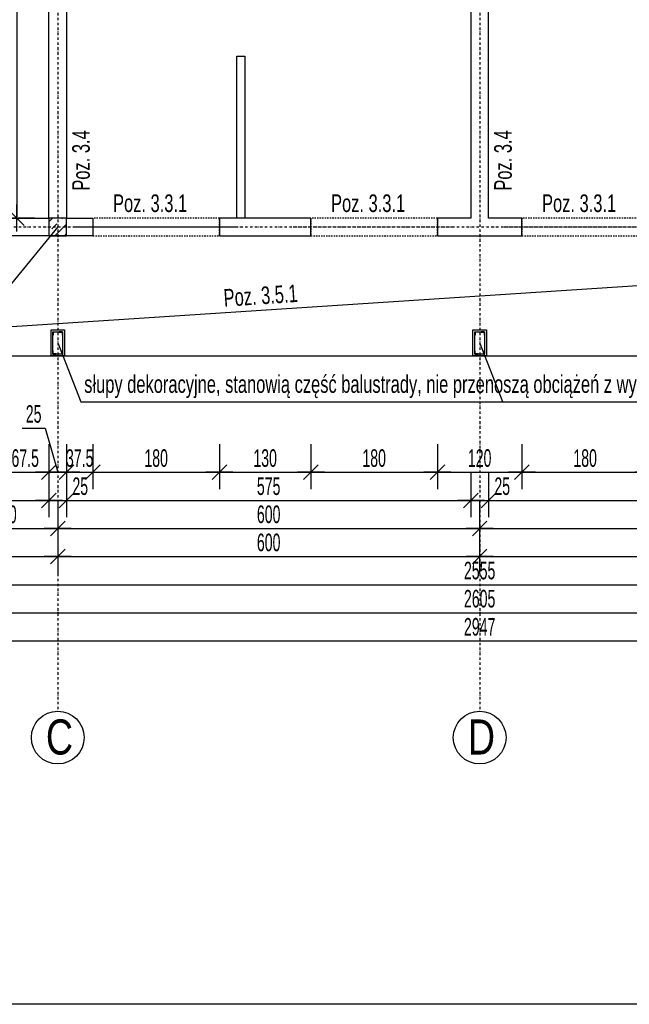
# Model space of a CAD drawing. Header units: millimetres. Extents: x -796 to 14823, y -2819 to 1873.
# Tile 29 of 51: x 11981 to 12848, y -2199 to -799. Entities that reach past the tile are written whole.
import ezdxf

# ---------------------------------------------------------------- set-up
doc = ezdxf.new("R2010")
doc.units = ezdxf.units.MM
doc.header["$LTSCALE"] = 10
doc.linetypes.add('MO', pattern=[0.7, 0.35, -0.17, 0.01, -0.17])
doc.linetypes.add('MP', pattern=[0.36, 0.2, -0.16])
for name, color, linetype in [('BA_prg', 3, 'Continuous'), ('BA_szr', 1, 'Continuous'), ('BA_txs', 2, 'Continuous'), ('BA_wym', 1, 'Continuous'), ('BD_lpm', 1, 'MP'), ('BD_osm', 1, 'MO'), ('BD_txs', 2, 'Continuous'), ('BD_wic', 1, 'Continuous'), ('BD_wig', 3, 'Continuous'), ('BZ_odn', 1, 'Continuous'), ('BZ_txs', 2, 'Continuous')]:
    doc.layers.add(name, color=color, linetype=linetype)
doc.styles.add('BIKTS', font='bikromsw.shx', dxfattribs={"width": 0.8})
doc.styles.add('BIKWYM', font='bikromsw.shx', dxfattribs={"width": 0.6})
doc.dimstyles.new('BA_KR_100_cm', dxfattribs={"dimtxt": 25, "dimasz": 1.666667, "dimexe": 24, "dimexo": 0, "dimgap": 0, "dimtad": 0, "dimdec": 1, "dimrnd": 0.5, "dimzin": 9, "dimdsep": 46, "dimtxsty": 'BIKWYM', "dimblk": 'WYM-KR', "dimcen": 0, "dimdle": 20, "dimclrd": 256, "dimclre": 256, "dimclrt": 2, "dimadec": 0, "dimazin": 0, "dimtfac": 0.033333, "dimtdec": 1, "dimtmove": 0, "dimatfit": 3, "dimldrblk": 'WYM-KR', "dimfxl": 25, "dimfxlon": 1, "dimtvp": 0.8, "dimtolj": 1, "dimarcsym": 0})
doc.dimstyles.new('BZ_ST_100_cm', dxfattribs={"dimtxt": 25, "dimasz": 1.666667, "dimexe": 24, "dimexo": 0, "dimgap": 0, "dimtad": 0, "dimdec": 1, "dimrnd": 0.5, "dimdsep": 46, "dimtxsty": 'BIKWYM', "dimblk": 'WYM-ST', "dimcen": 0, "dimdle": 20, "dimclrd": 256, "dimclre": 256, "dimclrt": 7, "dimadec": 0, "dimazin": 0, "dimtfac": 0.033333, "dimtdec": 1, "dimtix": 1, "dimtmove": 2, "dimatfit": 3, "dimldrblk": 'WYM-ST', "dimfxl": 25, "dimfxlon": 1, "dimtvp": 0.8, "dimtolj": 1, "dimtzin": 0, "dimarcsym": 0})

# ---------------------------------------------------------------- blocks, each defined once
blk = doc.blocks.new('WYM-ST')
blk.add_hatch(color=256).paths.add_polyline_path([(-13, 2.88), (0, 0), (-13, -2.88)])
blk.add_lwpolyline([(0, 0), (-13, 2.88), (-13, -2.88), (0, 0)])
blk = doc.blocks.new('WYM-KR')
at = {"linetype": 'ByBlock'}
blk.add_line((11.52, 0), (-11.52, 0), dxfattribs=at)
at = {"color": 7, "linetype": 'ByBlock'}
blk.add_line((6.24, 6.24), (-6.24, -6.24), dxfattribs=at)
blk = doc.blocks.new('*D419')
at = {"layer": 'BA_wym', "lineweight": -2}
for p, q in [((11955.1, -1402.6), (11955.1, -1466.6)), ((12022.6, -1402.6), (12022.6, -1466.6)), ((11956.8, -1442.6), (12021, -1442.6))]:
    blk.add_line(p, q, dxfattribs=at)
at = {"layer": 'Defpoints', "color": 0}
for p in [(11955.1, -1106.1), (12022.6, -1106.1), (12022.6, -1442.6)]:
    blk.add_point(p, dxfattribs=at)
at = {"layer": 'BA_wym', "lineweight": -2, "xscale": 1.666666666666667, "yscale": 1.666666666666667, "zscale": 1.666666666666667, "rotation": 180}
blk.add_blockref('WYM-KR', (11955.1, -1442.6), dxfattribs=at)
at = {"layer": 'BA_wym', "lineweight": -2, "xscale": 1.666666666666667, "yscale": 1.666666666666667, "zscale": 1.666666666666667}
blk.add_blockref('WYM-KR', (12022.6, -1442.6), dxfattribs=at)
at = {"layer": 'BA_wym', "color": 2, "insert": (11988.9, -1422.6), "char_height": 25, "attachment_point": 5, "style": 'BIKWYM'}
blk.add_mtext('\\A1;67.5', dxfattribs=at)
blk = doc.blocks.new('*D420')
at = {"layer": 'BA_wym', "lineweight": -2}
for p, q in [((11984.8, -1379.8), (12017.1, -1379.8)), ((12017.1, -1379.8), (12035.1, -1442.6)), ((12022.6, -1402.6), (12022.6, -1466.6)), ((12047.6, -1402.6), (12047.6, -1466.6)), ((12021, -1442.6), (12019.3, -1442.6)), ((12022.6, -1442.6), (12047.6, -1442.6)), ((12049.3, -1442.6), (12051, -1442.6))]:
    blk.add_line(p, q, dxfattribs=at)
at = {"layer": 'Defpoints', "color": 0}
for p in [(12022.6, -1106.1), (12047.6, -1106.1), (12047.6, -1442.6)]:
    blk.add_point(p, dxfattribs=at)
at = {"layer": 'BA_wym', "lineweight": -2, "xscale": 1.666666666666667, "yscale": 1.666666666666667, "zscale": 1.666666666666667}
blk.add_blockref('WYM-KR', (12022.6, -1442.6), dxfattribs=at)
at = {"layer": 'BA_wym', "lineweight": -2, "xscale": 1.666666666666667, "yscale": 1.666666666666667, "zscale": 1.666666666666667, "rotation": 180}
blk.add_blockref('WYM-KR', (12047.6, -1442.6), dxfattribs=at)
at = {"layer": 'BA_wym', "color": 2, "insert": (12000.9, -1359.8), "char_height": 25, "attachment_point": 5, "style": 'BIKWYM'}
blk.add_mtext('\\A1;25', dxfattribs=at)
blk = doc.blocks.new('*D421')
at = {"layer": 'BA_wym', "lineweight": -2}
for p, q in [((12047.6, -1402.6), (12047.6, -1466.6)), ((12085.1, -1402.6), (12085.1, -1466.6)), ((12046, -1442.6), (12044.3, -1442.6)), ((12047.6, -1442.6), (12085.1, -1442.6)), ((12086.8, -1442.6), (12088.5, -1442.6))]:
    blk.add_line(p, q, dxfattribs=at)
at = {"layer": 'Defpoints', "color": 0}
for p in [(12047.6, -1106.1), (12085.1, -1106.1), (12085.1, -1442.6)]:
    blk.add_point(p, dxfattribs=at)
at = {"layer": 'BA_wym', "lineweight": -2, "xscale": 1.666666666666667, "yscale": 1.666666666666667, "zscale": 1.666666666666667}
blk.add_blockref('WYM-KR', (12047.6, -1442.6), dxfattribs=at)
at = {"layer": 'BA_wym', "lineweight": -2, "xscale": 1.666666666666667, "yscale": 1.666666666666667, "zscale": 1.666666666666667, "rotation": 180}
blk.add_blockref('WYM-KR', (12085.1, -1442.6), dxfattribs=at)
at = {"layer": 'BA_wym', "color": 2, "insert": (12066.4, -1422.6), "char_height": 25, "attachment_point": 5, "style": 'BIKWYM'}
blk.add_mtext('\\A1;37.5', dxfattribs=at)
blk = doc.blocks.new('*D422')
at = {"layer": 'BA_wym', "lineweight": -2}
for p, q in [((12085.1, -1402.6), (12085.1, -1466.6)), ((12265.1, -1402.6), (12265.1, -1466.6)), ((12086.8, -1442.6), (12263.5, -1442.6))]:
    blk.add_line(p, q, dxfattribs=at)
at = {"layer": 'Defpoints', "color": 0}
for p in [(12085.1, -1106.1), (12265.1, -1106.1), (12265.1, -1442.6)]:
    blk.add_point(p, dxfattribs=at)
at = {"layer": 'BA_wym', "lineweight": -2, "xscale": 1.666666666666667, "yscale": 1.666666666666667, "zscale": 1.666666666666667, "rotation": 180}
blk.add_blockref('WYM-KR', (12085.1, -1442.6), dxfattribs=at)
at = {"layer": 'BA_wym', "lineweight": -2, "xscale": 1.666666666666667, "yscale": 1.666666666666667, "zscale": 1.666666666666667}
blk.add_blockref('WYM-KR', (12265.1, -1442.6), dxfattribs=at)
at = {"layer": 'BA_wym', "color": 2, "insert": (12175.1, -1422.6), "char_height": 25, "attachment_point": 5, "style": 'BIKWYM'}
blk.add_mtext('\\A1;180', dxfattribs=at)
blk = doc.blocks.new('*D423')
at = {"layer": 'BA_wym', "lineweight": -2}
for p, q in [((12265.1, -1402.6), (12265.1, -1466.6)), ((12395.1, -1402.6), (12395.1, -1466.6)), ((12266.8, -1442.6), (12393.5, -1442.6))]:
    blk.add_line(p, q, dxfattribs=at)
at = {"layer": 'Defpoints', "color": 0}
for p in [(12265.1, -1106.1), (12395.1, -1106.1), (12395.1, -1442.6)]:
    blk.add_point(p, dxfattribs=at)
at = {"layer": 'BA_wym', "lineweight": -2, "xscale": 1.666666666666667, "yscale": 1.666666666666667, "zscale": 1.666666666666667, "rotation": 180}
blk.add_blockref('WYM-KR', (12265.1, -1442.6), dxfattribs=at)
at = {"layer": 'BA_wym', "lineweight": -2, "xscale": 1.666666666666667, "yscale": 1.666666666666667, "zscale": 1.666666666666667}
blk.add_blockref('WYM-KR', (12395.1, -1442.6), dxfattribs=at)
at = {"layer": 'BA_wym', "color": 2, "insert": (12330.1, -1422.6), "char_height": 25, "attachment_point": 5, "style": 'BIKWYM'}
blk.add_mtext('\\A1;130', dxfattribs=at)
blk = doc.blocks.new('*D424')
at = {"layer": 'BA_wym', "lineweight": -2}
for p, q in [((12395.1, -1402.6), (12395.1, -1466.6)), ((12575.1, -1402.6), (12575.1, -1466.6)), ((12396.8, -1442.6), (12573.5, -1442.6))]:
    blk.add_line(p, q, dxfattribs=at)
at = {"layer": 'Defpoints', "color": 0}
for p in [(12395.1, -1106.1), (12575.1, -1106.1), (12575.1, -1442.6)]:
    blk.add_point(p, dxfattribs=at)
at = {"layer": 'BA_wym', "lineweight": -2, "xscale": 1.666666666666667, "yscale": 1.666666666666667, "zscale": 1.666666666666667, "rotation": 180}
blk.add_blockref('WYM-KR', (12395.1, -1442.6), dxfattribs=at)
at = {"layer": 'BA_wym', "lineweight": -2, "xscale": 1.666666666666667, "yscale": 1.666666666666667, "zscale": 1.666666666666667}
blk.add_blockref('WYM-KR', (12575.1, -1442.6), dxfattribs=at)
at = {"layer": 'BA_wym', "color": 2, "insert": (12485.1, -1422.6), "char_height": 25, "attachment_point": 5, "style": 'BIKWYM'}
blk.add_mtext('\\A1;180', dxfattribs=at)
blk = doc.blocks.new('*D425')
at = {"layer": 'BA_wym', "lineweight": -2}
for p, q in [((12575.1, -1402.6), (12575.1, -1466.6)), ((12695.1, -1402.6), (12695.1, -1466.6)), ((12576.8, -1442.6), (12693.5, -1442.6))]:
    blk.add_line(p, q, dxfattribs=at)
at = {"layer": 'Defpoints', "color": 0}
for p in [(12575.1, -1106.1), (12695.1, -1106.1), (12695.1, -1442.6)]:
    blk.add_point(p, dxfattribs=at)
at = {"layer": 'BA_wym', "lineweight": -2, "xscale": 1.666666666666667, "yscale": 1.666666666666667, "zscale": 1.666666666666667, "rotation": 180}
blk.add_blockref('WYM-KR', (12575.1, -1442.6), dxfattribs=at)
at = {"layer": 'BA_wym', "lineweight": -2, "xscale": 1.666666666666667, "yscale": 1.666666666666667, "zscale": 1.666666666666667}
blk.add_blockref('WYM-KR', (12695.1, -1442.6), dxfattribs=at)
at = {"layer": 'BA_wym', "color": 2, "insert": (12635.1, -1422.6), "char_height": 25, "attachment_point": 5, "style": 'BIKWYM'}
blk.add_mtext('\\A1;120', dxfattribs=at)
blk = doc.blocks.new('*D426')
at = {"layer": 'BA_wym', "lineweight": -2}
for p, q in [((12695.1, -1402.6), (12695.1, -1466.6)), ((12875.1, -1402.6), (12875.1, -1466.6)), ((12696.8, -1442.6), (12873.5, -1442.6))]:
    blk.add_line(p, q, dxfattribs=at)
at = {"layer": 'Defpoints', "color": 0}
for p in [(12695.1, -1106.1), (12875.1, -1106.1), (12875.1, -1442.6)]:
    blk.add_point(p, dxfattribs=at)
at = {"layer": 'BA_wym', "lineweight": -2, "xscale": 1.666666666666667, "yscale": 1.666666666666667, "zscale": 1.666666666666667, "rotation": 180}
blk.add_blockref('WYM-KR', (12695.1, -1442.6), dxfattribs=at)
at = {"layer": 'BA_wym', "lineweight": -2, "xscale": 1.666666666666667, "yscale": 1.666666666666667, "zscale": 1.666666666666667}
blk.add_blockref('WYM-KR', (12875.1, -1442.6), dxfattribs=at)
at = {"layer": 'BA_wym', "color": 2, "insert": (12785.1, -1422.6), "char_height": 25, "attachment_point": 5, "style": 'BIKWYM'}
blk.add_mtext('\\A1;180', dxfattribs=at)
blk = doc.blocks.new('*D438')
at = {"layer": 'BA_wym', "lineweight": -2}
for p, q in [((11357.6, -1442.6), (11357.6, -1506.6)), ((12022.6, -1442.6), (12022.6, -1506.6)), ((11359.3, -1482.6), (12021, -1482.6))]:
    blk.add_line(p, q, dxfattribs=at)
at = {"layer": 'Defpoints', "color": 0}
for p in [(12022.6, -1081.1), (11357.6, -1277.1), (12022.6, -1482.6)]:
    blk.add_point(p, dxfattribs=at)
at = {"layer": 'BA_wym', "lineweight": -2, "xscale": 1.666666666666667, "yscale": 1.666666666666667, "zscale": 1.666666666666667, "rotation": 180}
blk.add_blockref('WYM-KR', (11357.6, -1482.6), dxfattribs=at)
at = {"layer": 'BA_wym', "lineweight": -2, "xscale": 1.666666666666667, "yscale": 1.666666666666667, "zscale": 1.666666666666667}
blk.add_blockref('WYM-KR', (12022.6, -1482.6), dxfattribs=at)
at = {"layer": 'BA_wym', "color": 2, "insert": (11690.1, -1462.6), "char_height": 25, "attachment_point": 5, "style": 'BIKWYM'}
blk.add_mtext('\\A1;665', dxfattribs=at)
blk = doc.blocks.new('*D439')
at = {"layer": 'BA_wym', "lineweight": -2}
for p, q in [((12022.6, -1442.6), (12022.6, -1506.6)), ((12047.6, -1442.6), (12047.6, -1506.6)), ((12021, -1482.6), (12019.3, -1482.6)), ((12022.6, -1482.6), (12047.6, -1482.6)), ((12049.3, -1482.6), (12083.4, -1482.6))]:
    blk.add_line(p, q, dxfattribs=at)
at = {"layer": 'Defpoints', "color": 0}
for p in [(12022.6, -1081.1), (12047.6, -1081.1), (12047.6, -1482.6)]:
    blk.add_point(p, dxfattribs=at)
at = {"layer": 'BA_wym', "lineweight": -2, "xscale": 1.666666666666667, "yscale": 1.666666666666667, "zscale": 1.666666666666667}
blk.add_blockref('WYM-KR', (12022.6, -1482.6), dxfattribs=at)
at = {"layer": 'BA_wym', "lineweight": -2, "xscale": 1.666666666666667, "yscale": 1.666666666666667, "zscale": 1.666666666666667, "rotation": 180}
blk.add_blockref('WYM-KR', (12047.6, -1482.6), dxfattribs=at)
at = {"layer": 'BA_wym', "color": 2, "insert": (12067.2, -1462.6), "char_height": 25, "attachment_point": 5, "style": 'BIKWYM'}
blk.add_mtext('\\A1;25', dxfattribs=at)
blk = doc.blocks.new('*D440')
at = {"layer": 'BA_wym', "lineweight": -2}
for p, q in [((12047.6, -1442.6), (12047.6, -1506.6)), ((12622.6, -1442.6), (12622.6, -1506.6)), ((12049.3, -1482.6), (12621, -1482.6))]:
    blk.add_line(p, q, dxfattribs=at)
at = {"layer": 'Defpoints', "color": 0}
for p in [(12047.6, -1081.1), (12622.6, -1081.1), (12622.6, -1482.6)]:
    blk.add_point(p, dxfattribs=at)
at = {"layer": 'BA_wym', "lineweight": -2, "xscale": 1.666666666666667, "yscale": 1.666666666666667, "zscale": 1.666666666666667, "rotation": 180}
blk.add_blockref('WYM-KR', (12047.6, -1482.6), dxfattribs=at)
at = {"layer": 'BA_wym', "lineweight": -2, "xscale": 1.666666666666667, "yscale": 1.666666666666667, "zscale": 1.666666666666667}
blk.add_blockref('WYM-KR', (12622.6, -1482.6), dxfattribs=at)
at = {"layer": 'BA_wym', "color": 2, "insert": (12335.1, -1462.6), "char_height": 25, "attachment_point": 5, "style": 'BIKWYM'}
blk.add_mtext('\\A1;575', dxfattribs=at)
blk = doc.blocks.new('*D441')
at = {"layer": 'BA_wym', "lineweight": -2}
for p, q in [((12622.6, -1442.6), (12622.6, -1506.6)), ((12647.6, -1442.6), (12647.6, -1506.6)), ((12621, -1482.6), (12619.3, -1482.6)), ((12622.6, -1482.6), (12647.6, -1482.6)), ((12649.3, -1482.6), (12683.4, -1482.6))]:
    blk.add_line(p, q, dxfattribs=at)
at = {"layer": 'Defpoints', "color": 0}
for p in [(12622.6, -1081.1), (12647.6, -1081.1), (12647.6, -1482.6)]:
    blk.add_point(p, dxfattribs=at)
at = {"layer": 'BA_wym', "lineweight": -2, "xscale": 1.666666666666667, "yscale": 1.666666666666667, "zscale": 1.666666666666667}
blk.add_blockref('WYM-KR', (12622.6, -1482.6), dxfattribs=at)
at = {"layer": 'BA_wym', "lineweight": -2, "xscale": 1.666666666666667, "yscale": 1.666666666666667, "zscale": 1.666666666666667, "rotation": 180}
blk.add_blockref('WYM-KR', (12647.6, -1482.6), dxfattribs=at)
at = {"layer": 'BA_wym', "color": 2, "insert": (12667.2, -1462.6), "char_height": 25, "attachment_point": 5, "style": 'BIKWYM'}
blk.add_mtext('\\A1;25', dxfattribs=at)
blk = doc.blocks.new('*D442')
at = {"layer": 'BA_wym', "lineweight": -2}
for p, q in [((12647.6, -1442.6), (12647.6, -1506.6)), ((13222.6, -1442.6), (13222.6, -1506.6)), ((12649.3, -1482.6), (13221, -1482.6))]:
    blk.add_line(p, q, dxfattribs=at)
at = {"layer": 'Defpoints', "color": 0}
for p in [(12647.6, -1081.1), (13222.6, -1081.1), (13222.6, -1482.6)]:
    blk.add_point(p, dxfattribs=at)
at = {"layer": 'BA_wym', "lineweight": -2, "xscale": 1.666666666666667, "yscale": 1.666666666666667, "zscale": 1.666666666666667, "rotation": 180}
blk.add_blockref('WYM-KR', (12647.6, -1482.6), dxfattribs=at)
at = {"layer": 'BA_wym', "lineweight": -2, "xscale": 1.666666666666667, "yscale": 1.666666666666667, "zscale": 1.666666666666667}
blk.add_blockref('WYM-KR', (13222.6, -1482.6), dxfattribs=at)
at = {"layer": 'BA_wym', "color": 2, "insert": (12935.1, -1462.6), "char_height": 25, "attachment_point": 5, "style": 'BIKWYM'}
blk.add_mtext('\\A1;575', dxfattribs=at)
blk = doc.blocks.new('*D448')
at = {"layer": 'BA_wym', "lineweight": -2}
for p, q in [((11885.1, -1482.6), (11885.1, -1546.6)), ((12035.1, -1482.6), (12035.1, -1546.6)), ((11886.8, -1522.6), (12033.5, -1522.6))]:
    blk.add_line(p, q, dxfattribs=at)
at = {"layer": 'Defpoints', "color": 0}
for p in [(12035.1, -1000.6), (11885.1, -1106.1), (12035.1, -1522.6)]:
    blk.add_point(p, dxfattribs=at)
at = {"layer": 'BA_wym', "lineweight": -2, "xscale": 1.666666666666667, "yscale": 1.666666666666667, "zscale": 1.666666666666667, "rotation": 180}
blk.add_blockref('WYM-KR', (11885.1, -1522.6), dxfattribs=at)
at = {"layer": 'BA_wym', "lineweight": -2, "xscale": 1.666666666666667, "yscale": 1.666666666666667, "zscale": 1.666666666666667}
blk.add_blockref('WYM-KR', (12035.1, -1522.6), dxfattribs=at)
at = {"layer": 'BA_wym', "color": 2, "insert": (11960.1, -1502.6), "char_height": 25, "attachment_point": 5, "style": 'BIKWYM'}
blk.add_mtext('\\A1;150', dxfattribs=at)
blk = doc.blocks.new('*D449')
at = {"layer": 'BA_wym', "lineweight": -2}
for p, q in [((12035.1, -1482.6), (12035.1, -1546.6)), ((12635.1, -1482.6), (12635.1, -1546.6)), ((12036.8, -1522.6), (12633.5, -1522.6))]:
    blk.add_line(p, q, dxfattribs=at)
at = {"layer": 'Defpoints', "color": 0}
for p in [(12035.1, -1000.6), (12635.1, -1106.1), (12635.1, -1522.6)]:
    blk.add_point(p, dxfattribs=at)
at = {"layer": 'BA_wym', "lineweight": -2, "xscale": 1.666666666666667, "yscale": 1.666666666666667, "zscale": 1.666666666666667, "rotation": 180}
blk.add_blockref('WYM-KR', (12035.1, -1522.6), dxfattribs=at)
at = {"layer": 'BA_wym', "lineweight": -2, "xscale": 1.666666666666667, "yscale": 1.666666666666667, "zscale": 1.666666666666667}
blk.add_blockref('WYM-KR', (12635.1, -1522.6), dxfattribs=at)
at = {"layer": 'BA_wym', "color": 2, "insert": (12335.1, -1502.6), "char_height": 25, "attachment_point": 5, "style": 'BIKWYM'}
blk.add_mtext('\\A1;600', dxfattribs=at)
blk = doc.blocks.new('*D450')
at = {"layer": 'BA_wym', "lineweight": -2}
for p, q in [((12635.1, -1482.6), (12635.1, -1546.6)), ((13235.1, -1482.6), (13235.1, -1546.6)), ((12636.8, -1522.6), (13233.5, -1522.6))]:
    blk.add_line(p, q, dxfattribs=at)
at = {"layer": 'Defpoints', "color": 0}
for p in [(12635.1, -1106.1), (13235.1, -1106.1), (13235.1, -1522.6)]:
    blk.add_point(p, dxfattribs=at)
at = {"layer": 'BA_wym', "lineweight": -2, "xscale": 1.666666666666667, "yscale": 1.666666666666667, "zscale": 1.666666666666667, "rotation": 180}
blk.add_blockref('WYM-KR', (12635.1, -1522.6), dxfattribs=at)
at = {"layer": 'BA_wym', "lineweight": -2, "xscale": 1.666666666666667, "yscale": 1.666666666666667, "zscale": 1.666666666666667}
blk.add_blockref('WYM-KR', (13235.1, -1522.6), dxfattribs=at)
at = {"layer": 'BA_wym', "color": 2, "insert": (12935.1, -1502.6), "char_height": 25, "attachment_point": 5, "style": 'BIKWYM'}
blk.add_mtext('\\A1;600', dxfattribs=at)
blk = doc.blocks.new('*D454')
at = {"layer": 'BA_wym', "lineweight": -2}
for p, q in [((11332.6, -1522.6), (11332.6, -1586.6)), ((12035.1, -1522.6), (12035.1, -1586.6)), ((11334.3, -1562.6), (12033.5, -1562.6))]:
    blk.add_line(p, q, dxfattribs=at)
at = {"layer": 'Defpoints', "color": 0}
for p in [(12035.1, -1240.1), (11332.6, -1277.1), (12035.1, -1562.6)]:
    blk.add_point(p, dxfattribs=at)
at = {"layer": 'BA_wym', "lineweight": -2, "xscale": 1.666666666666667, "yscale": 1.666666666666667, "zscale": 1.666666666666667, "rotation": 180}
blk.add_blockref('WYM-KR', (11332.6, -1562.6), dxfattribs=at)
at = {"layer": 'BA_wym', "lineweight": -2, "xscale": 1.666666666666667, "yscale": 1.666666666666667, "zscale": 1.666666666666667}
blk.add_blockref('WYM-KR', (12035.1, -1562.6), dxfattribs=at)
at = {"layer": 'BA_wym', "color": 2, "insert": (11683.9, -1542.6), "char_height": 25, "attachment_point": 5, "style": 'BIKWYM'}
blk.add_mtext('\\A1;702.5', dxfattribs=at)
blk = doc.blocks.new('*D455')
at = {"layer": 'BA_wym', "lineweight": -2}
for p, q in [((12035.1, -1522.6), (12035.1, -1586.6)), ((12635.1, -1522.6), (12635.1, -1586.6)), ((12036.8, -1562.6), (12633.5, -1562.6))]:
    blk.add_line(p, q, dxfattribs=at)
at = {"layer": 'Defpoints', "color": 0}
for p in [(12035.1, -1240.1), (12635.1, -1240.1), (12635.1, -1562.6)]:
    blk.add_point(p, dxfattribs=at)
at = {"layer": 'BA_wym', "lineweight": -2, "xscale": 1.666666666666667, "yscale": 1.666666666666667, "zscale": 1.666666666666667, "rotation": 180}
blk.add_blockref('WYM-KR', (12035.1, -1562.6), dxfattribs=at)
at = {"layer": 'BA_wym', "lineweight": -2, "xscale": 1.666666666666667, "yscale": 1.666666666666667, "zscale": 1.666666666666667}
blk.add_blockref('WYM-KR', (12635.1, -1562.6), dxfattribs=at)
at = {"layer": 'BA_wym', "color": 2, "insert": (12335.1, -1542.6), "char_height": 25, "attachment_point": 5, "style": 'BIKWYM'}
blk.add_mtext('\\A1;600', dxfattribs=at)
blk = doc.blocks.new('*D456')
at = {"layer": 'BA_wym', "lineweight": -2}
for p, q in [((12635.1, -1522.6), (12635.1, -1586.6)), ((13235.1, -1522.6), (13235.1, -1586.6)), ((12636.8, -1562.6), (13233.5, -1562.6))]:
    blk.add_line(p, q, dxfattribs=at)
at = {"layer": 'Defpoints', "color": 0}
for p in [(12635.1, -1240.1), (13235.1, -1240.1), (13235.1, -1562.6)]:
    blk.add_point(p, dxfattribs=at)
at = {"layer": 'BA_wym', "lineweight": -2, "xscale": 1.666666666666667, "yscale": 1.666666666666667, "zscale": 1.666666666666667, "rotation": 180}
blk.add_blockref('WYM-KR', (12635.1, -1562.6), dxfattribs=at)
at = {"layer": 'BA_wym', "lineweight": -2, "xscale": 1.666666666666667, "yscale": 1.666666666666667, "zscale": 1.666666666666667}
blk.add_blockref('WYM-KR', (13235.1, -1562.6), dxfattribs=at)
at = {"layer": 'BA_wym', "color": 2, "insert": (12935.1, -1542.6), "char_height": 25, "attachment_point": 5, "style": 'BIKWYM'}
blk.add_mtext('\\A1;600', dxfattribs=at)
blk = doc.blocks.new('*D459')
at = {"layer": 'BA_wym', "lineweight": -2}
for p, q in [((11357.6, -1562.6), (11357.6, -1626.6)), ((13912.6, -1562.6), (13912.6, -1626.6)), ((11359.3, -1602.6), (13911, -1602.6))]:
    blk.add_line(p, q, dxfattribs=at)
at = {"layer": 'Defpoints', "color": 0}
for p in [(11357.6, -1277.1), (13912.6, -1277.1), (13912.6, -1602.6)]:
    blk.add_point(p, dxfattribs=at)
at = {"layer": 'BA_wym', "lineweight": -2, "xscale": 1.666666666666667, "yscale": 1.666666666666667, "zscale": 1.666666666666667, "rotation": 180}
blk.add_blockref('WYM-KR', (11357.6, -1602.6), dxfattribs=at)
at = {"layer": 'BA_wym', "lineweight": -2, "xscale": 1.666666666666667, "yscale": 1.666666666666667, "zscale": 1.666666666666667}
blk.add_blockref('WYM-KR', (13912.6, -1602.6), dxfattribs=at)
at = {"layer": 'BA_wym', "color": 2, "insert": (12635.1, -1582.6), "char_height": 25, "attachment_point": 5, "style": 'BIKWYM'}
blk.add_mtext('\\A1;2555', dxfattribs=at)
blk = doc.blocks.new('*D461')
at = {"layer": 'BA_wym', "lineweight": -2}
for p, q in [((11332.6, -1602.6), (11332.6, -1666.6)), ((13937.6, -1602.6), (13937.6, -1666.6)), ((11334.3, -1642.6), (13936, -1642.6))]:
    blk.add_line(p, q, dxfattribs=at)
at = {"layer": 'Defpoints', "color": 0}
for p in [(11332.6, -1277.1), (13937.6, -1277.1), (13937.6, -1642.6)]:
    blk.add_point(p, dxfattribs=at)
at = {"layer": 'BA_wym', "lineweight": -2, "xscale": 1.666666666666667, "yscale": 1.666666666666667, "zscale": 1.666666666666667, "rotation": 180}
blk.add_blockref('WYM-KR', (11332.6, -1642.6), dxfattribs=at)
at = {"layer": 'BA_wym', "lineweight": -2, "xscale": 1.666666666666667, "yscale": 1.666666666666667, "zscale": 1.666666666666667}
blk.add_blockref('WYM-KR', (13937.6, -1642.6), dxfattribs=at)
at = {"layer": 'BA_wym', "color": 2, "insert": (12635.1, -1622.6), "char_height": 25, "attachment_point": 5, "style": 'BIKWYM'}
blk.add_mtext('\\A1;2605', dxfattribs=at)
blk = doc.blocks.new('*D488')
at = {"layer": 'BA_wym', "lineweight": -2}
for p, q in [((10886.6, 769.9), (10837.6, 769.9)), ((10861.6, 768.2), (10861.6, -1275.5)), ((10886.6, -1277.1), (10837.6, -1277.1))]:
    blk.add_line(p, q, dxfattribs=at)
at = {"layer": 'Defpoints', "color": 0}
for p in [(12022.6, 769.9), (10861.6, -1277.1), (11332.6, -1277.1)]:
    blk.add_point(p, dxfattribs=at)
at = {"layer": 'BA_wym', "lineweight": -2, "xscale": 1.666666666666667, "yscale": 1.666666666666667, "zscale": 1.666666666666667}
for p, rotation in [((10861.6, 769.9), 90), ((10861.6, -1277.1), 270)]:
    blk.add_blockref('WYM-KR', p, dxfattribs=dict(at, rotation=rotation))
at = {"layer": 'BA_wym', "color": 2, "insert": (10841.6, -253.6), "char_height": 25, "attachment_point": 5, "rotation": 90, "style": 'BIKWYM'}
blk.add_mtext('\\A1;2047', dxfattribs=at)
blk = doc.blocks.new('*D557')
at = {"layer": 'BA_wym', "lineweight": -2}
for p, q in [((12002.1, -356.1), (11953.1, -356.1)), ((11977.1, -357.8), (11977.1, -1079.5)), ((12002.1, -1081.1), (11953.1, -1081.1))]:
    blk.add_line(p, q, dxfattribs=at)
at = {"layer": 'Defpoints', "color": 0}
for p in [(12017.1, -356.1), (11977.1, -1081.1), (12017.1, -1081.1)]:
    blk.add_point(p, dxfattribs=at)
at = {"layer": 'BA_wym', "lineweight": -2, "xscale": 1.666666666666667, "yscale": 1.666666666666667, "zscale": 1.666666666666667}
for p, rotation in [((11977.1, -356.1), 90), ((11977.1, -1081.1), 270)]:
    blk.add_blockref('WYM-KR', p, dxfattribs=dict(at, rotation=rotation))
at = {"layer": 'BA_wym', "color": 2, "insert": (11957.1, -718.6), "char_height": 25, "attachment_point": 5, "rotation": 90, "style": 'BIKWYM'}
blk.add_mtext('\\A1;725', dxfattribs=at)
blk = doc.blocks.new('*D634')
at = {"layer": 'BA_wym', "lineweight": -2}
for p, q in [((11161.6, -1642.6), (11161.6, -1706.6)), ((14108.6, -1642.6), (14108.6, -1706.6)), ((11163.3, -1682.6), (14107, -1682.6))]:
    blk.add_line(p, q, dxfattribs=at)
at = {"layer": 'Defpoints', "color": 0}
for p in [(11161.6, -178.6), (14108.6, -178.6), (14108.6, -1682.6)]:
    blk.add_point(p, dxfattribs=at)
at = {"layer": 'BA_wym', "lineweight": -2, "xscale": 1.666666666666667, "yscale": 1.666666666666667, "zscale": 1.666666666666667, "rotation": 180}
blk.add_blockref('WYM-KR', (11161.6, -1682.6), dxfattribs=at)
at = {"layer": 'BA_wym', "lineweight": -2, "xscale": 1.666666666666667, "yscale": 1.666666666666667, "zscale": 1.666666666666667}
blk.add_blockref('WYM-KR', (14108.6, -1682.6), dxfattribs=at)
at = {"layer": 'BA_wym', "color": 2, "insert": (12635.1, -1662.6), "char_height": 25, "attachment_point": 5, "style": 'BIKWYM'}
blk.add_mtext('\\A1;2947', dxfattribs=at)

msp = doc.modelspace()

# ---------------------------------------------------------------- hatches: boundary and pattern name
at = {"layer": 'BA_szr'}
h = msp.add_hatch(dxfattribs=at)
h.set_pattern_fill('BIK_ZELBET', color=256, scale=100, angle=45, pattern_type=2)
h.set_pattern_definition([(45, (408.868, -2149.997), (-14.142136, 14.142136), []), (45, (401.797, -2142.926), (-14.142136, 14.142136), [10, -10])])
h.paths.add_polyline_path([(12022.64, -1106.15), (12047.64, -1106.15), (12047.64, -1081.15), (12022.64, -1081.15)])

# ---------------------------------------------------------------- linework, layer by layer
at = {"layer": 'BA_prg', "color": 8}
for points in [[(12028.14, -1242.65), (12033.14, -1242.65), (12033.14, -1242.9, -0.4142136), (12032.79, -1243.25), (12029.44, -1243.25, 0.4142136), (12028.74, -1243.95), (12028.74, -1247.3, -0.4142136), (12028.39, -1247.65), (12028.14, -1247.65)], [(12042.14, -1242.65), (12037.14, -1242.65), (12037.14, -1242.9, 0.4142136), (12037.49, -1243.25), (12040.84, -1243.25, -0.4142136), (12041.54, -1243.95), (12041.54, -1247.3, 0.4142136), (12041.89, -1247.65), (12042.14, -1247.65)], [(12628.14, -1242.65), (12633.14, -1242.65), (12633.14, -1242.9, -0.4142136), (12632.79, -1243.25), (12629.44, -1243.25, 0.4142136), (12628.74, -1243.95), (12628.74, -1247.3, -0.4142136), (12628.39, -1247.65), (12628.14, -1247.65)], [(12642.14, -1242.65), (12637.14, -1242.65), (12637.14, -1242.9, 0.4142136), (12637.49, -1243.25), (12640.84, -1243.25, -0.4142136), (12641.54, -1243.95), (12641.54, -1247.3, 0.4142136), (12641.89, -1247.65), (12642.14, -1247.65)], [(12028.14, -1274.65), (12033.14, -1274.65), (12033.14, -1274.4, 0.4142136), (12032.79, -1274.05), (12029.44, -1274.05, -0.4142136), (12028.74, -1273.35), (12028.74, -1270, 0.4142136), (12028.39, -1269.65), (12028.14, -1269.65)], [(12042.14, -1274.65), (12037.14, -1274.65), (12037.14, -1274.4, -0.4142136), (12037.49, -1274.05), (12040.84, -1274.05, 0.4142136), (12041.54, -1273.35), (12041.54, -1270, -0.4142136), (12041.89, -1269.65), (12042.14, -1269.65)], [(12628.14, -1274.65), (12633.14, -1274.65), (12633.14, -1274.4, 0.4142136), (12632.79, -1274.05), (12629.44, -1274.05, -0.4142136), (12628.74, -1273.35), (12628.74, -1270, 0.4142136), (12628.39, -1269.65), (12628.14, -1269.65)], [(12642.14, -1274.65), (12637.14, -1274.65), (12637.14, -1274.4, -0.4142136), (12637.49, -1274.05), (12640.84, -1274.05, 0.4142136), (12641.54, -1273.35), (12641.54, -1270, -0.4142136), (12641.89, -1269.65), (12642.14, -1269.65)]]:
    msp.add_lwpolyline(points, format="xyb", close=True, dxfattribs=at)
at = {"layer": 'BD_lpm'}
for points in [[(12085.14, -1106.15), (12265.14, -1106.15), (12265.14, -1081.15), (12085.14, -1081.15)], [(12395.14, -1106.15), (12575.14, -1106.15), (12575.14, -1081.15), (12395.14, -1081.15)], [(12695.14, -1106.15), (12875.14, -1106.15), (12875.14, -1081.15), (12695.14, -1081.15)]]:
    msp.add_lwpolyline(points, close=True, dxfattribs=at)
at = {"layer": 'BD_osm', "color": 5}
for p, q in [((12060.14, -1093.65), (12290.14, -1093.65)), ((12370.14, -1093.65), (12600.14, -1093.65)), ((12670.14, -1093.65), (12900.14, -1093.65))]:
    msp.add_line(p, q, dxfattribs=at)
at = {"layer": 'BD_osm'}
for points in [[(12035.14, 1289.86), (12035.14, -1782.6)], [(12635.14, 1289.86), (12635.14, -1782.6)], [(10761.64, -1093.65), (14508.64, -1093.65)]]:
    msp.add_lwpolyline(points, dxfattribs=at)
at = {"layer": 'BD_wic', "color": 5}
msp.add_lwpolyline([(10396.41, 1767.09), (14823.18, 1767.09), (14823.18, -2199.47), (10396.41, -2199.47)], close=True, dxfattribs=at)
at = {"layer": 'BD_wic'}
for points in [[(12289.64, -1081.15), (12289.64, -850.64), (12301.14, -850.64), (12301.14, -1081.15)], [(11332.64, -1277.15), (13937.64, -1106.15)], [(11357.64, -1277.15), (13912.64, -1277.15)]]:
    msp.add_lwpolyline(points, dxfattribs=at)
at = {"layer": 'BD_wic', "color": 8}
for points in [[(12025.64, -1240.15), (12044.64, -1240.15), (12044.64, -1277.15), (12025.64, -1277.15)], [(12042.14, -1274.65), (12028.14, -1274.65), (12028.14, -1242.65), (12042.14, -1242.65)], [(12625.64, -1240.15), (12644.64, -1240.15), (12644.64, -1277.15), (12625.64, -1277.15)], [(12642.14, -1274.65), (12628.14, -1274.65), (12628.14, -1242.65), (12642.14, -1242.65)]]:
    msp.add_lwpolyline(points, close=True, dxfattribs=at)
at = {"layer": 'BD_wic'}
for centre in [(12035.14, -1820.1), (12635.14, -1820.1)]:
    msp.add_circle(centre, 37.5, dxfattribs=at)
at = {"layer": 'BD_wig'}
for points in [[(11955.15, -1106.15), (11955.15, -1081.15), (12022.64, -1081.15), (12022.64, -356.15), (12008.64, -356.15), (12008.64, -331.15), (12242.14, -331.15), (12242.14, -356.15), (12047.64, -356.15), (12047.64, -1081.15), (12085.14, -1081.15), (12085.14, -1106.15), (11955.15, -1106.15)], [(12622.64, -1081.15), (12575.14, -1081.15), (12575.14, -1106.15), (12695.14, -1106.15), (12695.14, -1081.15), (12647.64, -1081.15), (12647.64, -356.15), (12928.15, -356.15), (12928.15, -331.15), (12342.14, -331.15), (12342.14, -356.15), (12622.64, -356.15), (12622.64, -1081.15)]]:
    msp.add_lwpolyline(points, dxfattribs=at)
for points in [[(12022.64, -1106.15), (12047.64, -1106.15), (12047.64, -1081.15), (12022.64, -1081.15)], [(12265.14, -1106.15), (12395.14, -1106.15), (12395.14, -1081.15), (12265.14, -1081.15)]]:
    msp.add_lwpolyline(points, close=True, dxfattribs=at)
at = {"layer": 'BZ_odn'}
msp.add_line((12667.96, -1342.6), (12635.14, -1258.65), dxfattribs=at)

# ---------------------------------------------------------------- texts
at = {"layer": 'BA_txs', "style": 'BIKTS', "width": 0.7}
for s, rotation, p in [('Poz. 3.4', 90, (12080.74, -1042.02)), ('Poz. 3.4', 90, (12680.74, -1042.02)), ('Poz. 3.5.1', 3.75568, (12271.88, -1207.17))]:
    msp.add_text(s, height=25, rotation=rotation, dxfattribs=at).set_placement(p)
for p in [(12113.82, -1072.39), (12423.83, -1072.39), (12723.83, -1072.39)]:
    msp.add_text('Poz. 3.3.1', height=25, dxfattribs=at).set_placement(p)
at = {"layer": 'BD_txs', "style": 'BIKTS', "width": 0.8}
for s, p in [('C', (12018.33, -1844.16)), ('D', (12618.33, -1844.16))]:
    msp.add_text(s, height=50, dxfattribs=at).set_placement(p)
at = {"layer": 'BZ_txs', "insert": (12072.82, -1304.67), "char_height": 25, "width": 1484.2954, "attachment_point": 1, "style": 'BIKTS'}
msp.add_mtext('{\\W0.7;słupy dekoracyjne, stanowią część balustrady, nie przenoszą obciążeń z wyższych kondygnacji }', dxfattribs=at)

# ---------------------------------------------------------------- dimensions: what is measured, and where the dimension line sits
at = {"layer": 'BA_wym'}
for base, p1, p2, picture, middle in [((10861.64, -1277.15), (12022.65, 769.85), (11332.64, -1277.15), '*D488', (10841.64, -253.65)), ((11977.13, -1081.15), (12017.13, -356.15), (12017.13, -1081.15), '*D557', (11957.13, -718.65))]:
    dim = msp.add_linear_dim(base=base, p1=p1, p2=p2, angle=90, dimstyle='BA_KR_100_cm', override={"dimatfit": 1}, dxfattribs=at)
    dim.commit()
    dim.dimension.update_dxf_attribs({"geometry": picture, "text_midpoint": middle})
for base, p1, p2, override, picture, middle in [((14108.64, -1682.6), (11161.64, -178.65), (14108.64, -178.65), {"dimatfit": 1, "dimfxl": 40}, '*D634', (12635.14, -1662.6)), ((12035.14, -1522.6), (11885.14, -1106.15), (12035.14, -1000.57), {"dimtmove": 1, "dimatfit": 1, "dimfxl": 40}, '*D448', (11960.14, -1502.6)), ((12635.14, -1522.6), (12035.14, -1000.57), (12635.14, -1106.15), {"dimtmove": 1, "dimatfit": 1, "dimfxl": 40}, '*D449', (12335.14, -1502.6)), ((12022.64, -1482.6), (11357.64, -1277.15), (12022.64, -1081.15), {"dimtmove": 1, "dimatfit": 1, "dimfxl": 40}, '*D438', (11690.14, -1462.6)), ((12047.64, -1482.6), (12022.64, -1081.15), (12047.64, -1081.15), {"dimblk": 'WYM-KR', "dimatfit": 1, "dimfxl": 40}, '*D439', (12067.17, -1462.6)), ((12622.64, -1482.6), (12047.64, -1081.15), (12622.64, -1081.15), {"dimtmove": 1, "dimatfit": 1, "dimfxl": 40}, '*D440', (12335.14, -1462.6)), ((12647.64, -1482.6), (12622.64, -1081.15), (12647.64, -1081.15), {"dimblk": 'WYM-KR', "dimatfit": 1, "dimfxl": 40}, '*D441', (12667.17, -1462.6)), ((13222.64, -1482.6), (12647.64, -1081.15), (13222.64, -1081.15), {"dimtmove": 1, "dimatfit": 1, "dimfxl": 40}, '*D442', (12935.14, -1462.6)), ((12022.64, -1442.6), (11955.15, -1106.15), (12022.64, -1106.15), {"dimtmove": 1, "dimatfit": 1, "dimfxl": 40}, '*D419', (11988.9, -1422.6)), ((12265.14, -1442.6), (12085.14, -1106.15), (12265.14, -1106.15), {"dimtmove": 1, "dimatfit": 1, "dimfxl": 40}, '*D422', (12175.14, -1422.6)), ((12395.14, -1442.6), (12265.14, -1106.15), (12395.14, -1106.15), {"dimtmove": 1, "dimatfit": 1, "dimfxl": 40}, '*D423', (12330.14, -1422.6)), ((12575.14, -1442.6), (12395.14, -1106.15), (12575.14, -1106.15), {"dimtmove": 1, "dimatfit": 1, "dimfxl": 40}, '*D424', (12485.14, -1422.6)), ((12695.14, -1442.6), (12575.14, -1106.15), (12695.14, -1106.15), {"dimtmove": 1, "dimatfit": 1, "dimfxl": 40}, '*D425', (12635.14, -1422.6)), ((13235.14, -1522.6), (12635.14, -1106.15), (13235.14, -1106.15), {"dimtmove": 1, "dimatfit": 1, "dimfxl": 40}, '*D450', (12935.14, -1502.6)), ((12875.14, -1442.6), (12695.14, -1106.15), (12875.14, -1106.15), {"dimtmove": 1, "dimatfit": 1, "dimfxl": 40}, '*D426', (12785.14, -1422.6)), ((12035.14, -1562.6), (11332.64, -1277.15), (12035.14, -1240.15), {"dimatfit": 1, "dimfxl": 40}, '*D454', (11683.89, -1542.6)), ((12635.14, -1562.6), (12035.14, -1240.15), (12635.14, -1240.15), {"dimatfit": 1, "dimfxl": 40}, '*D455', (12335.14, -1542.6)), ((13235.14, -1562.6), (12635.14, -1240.15), (13235.14, -1240.15), {"dimtmove": 1, "dimatfit": 1, "dimfxl": 40}, '*D456', (12935.14, -1542.6)), ((13937.64, -1642.6), (11332.64, -1277.15), (13937.64, -1277.15), {"dimatfit": 1, "dimfxl": 40}, '*D461', (12635.14, -1622.6)), ((13912.64, -1602.6), (11357.64, -1277.15), (13912.64, -1277.15), {"dimtmove": 1, "dimatfit": 1, "dimfxl": 40}, '*D459', (12635.14, -1582.6))]:
    dim = msp.add_linear_dim(base=base, p1=p1, p2=p2, dimstyle='BA_KR_100_cm', override=override, dxfattribs=at)
    dim.commit()
    dim.dimension.update_dxf_attribs({"geometry": picture, "text_midpoint": middle})
for base, p1, p2, override, picture, middle in [((12047.64, -1442.6), (12022.64, -1106.15), (12047.64, -1106.15), {"dimtmove": 1, "dimatfit": 1, "dimfxl": 40}, '*D420', (12017.13, -1379.75)), ((12085.14, -1442.6), (12047.64, -1106.15), (12085.14, -1106.15), {"dimblk": 'WYM-KR', "dimatfit": 1, "dimfxl": 40}, '*D421', (12066.39, -1442.6))]:
    dim = msp.add_linear_dim(base=base, p1=p1, p2=p2, dimstyle='BA_KR_100_cm', override=override, dxfattribs=at)
    dim.commit()
    dim.dimension.update_dxf_attribs({"geometry": picture, "text_midpoint": middle, "dimtype": 160})

# ---------------------------------------------------------------- leaders
at = {"layer": 'BZ_odn', "has_arrowhead": 0}
for points in [[(12035.14, -1093.65), (11969.44, -1174.14), (11783.06, -1174.14)], [(12035.14, -1258.65), (12067.96, -1342.6), (13375.49, -1342.6)]]:
    msp.add_leader(points, dimstyle='BZ_ST_100_cm', dxfattribs=at)

doc.saveas('drawing.dxf')
